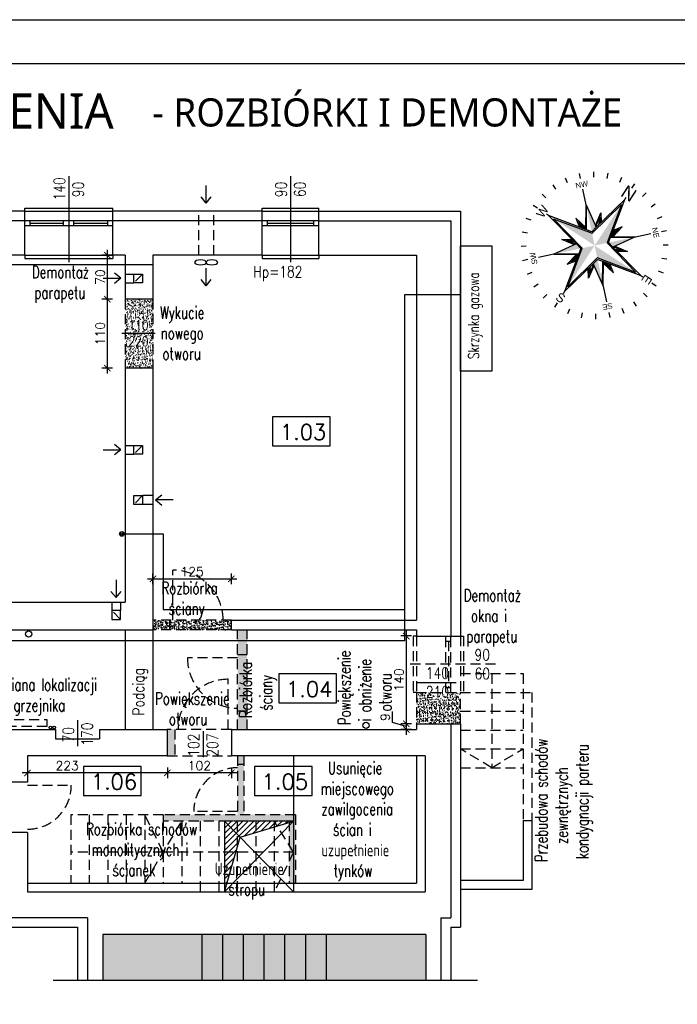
# Model space of a CAD drawing. Header units: millimetres. Extents: x 31969 to 285678, y -69766 to -1123.
# Tile 74 of 161: x 142909 to 143957, y -14058 to -12488. Entities that reach past the tile are written whole.
import ezdxf
from ezdxf.enums import TextEntityAlignment as Align
from ezdxf.lldxf.tags import DXFTag

# ---------------------------------------------------------------- set-up
doc = ezdxf.new("R2010")
doc.units = ezdxf.units.MM
doc.linetypes.add('KRE_16_8', pattern=[24, 16, -8])
for name, color, linetype in [('a-biblioteka', 251, 'Continuous'), ('a-izolacja 1', 3, 'Continuous'), ('a-opis 2', 1, 'Continuous'), ('a-opis 3', 15, 'Continuous'), ('a-opis stolarki 1', 3, 'Continuous'), ('a-przekrój 1', 3, 'Continuous'), ('a-ramka', 7, 'Continuous'), ('a-schody', 3, 'Continuous'), ('a-stolarka okienna', 3, 'Continuous'), ('a-szkło', 4, 'Continuous'), ('a-szraf', 252, 'Continuous'), ('a-wentylacja', 3, 'Continuous'), ('a-wyburzenia i rozbiórki', 152, 'KRE_16_8'), ('a-wymiary', 11, 'Continuous'), ('a-ściany istniejące murowane', 6, 'Continuous')]:
    doc.layers.add(name, color=color, linetype=linetype)
doc.styles.add('APLUS', font='arial.ttf', dxfattribs={"width": 0.6})
doc.styles.add('MAREK', font='simplex.shx')
doc.styles.add('PRZEKRÓJ2', font='l_10646.ttf')
doc.styles.add('RS01507', font='romans.shx', dxfattribs={"width": 0.7, "height": 0.15})
doc.styles.add('WYMIAR', font='romans.shx', dxfattribs={"width": 0.8})
tags = doc.linetypes.add('DASHED', pattern=[0.75, 0.5, -0.25]).pattern_tags.tags
tags[6:7] = [DXFTag(74, 4), DXFTag(75, 0), DXFTag(340, '0'), DXFTag(46, 1.0), DXFTag(50, 0.0), DXFTag(44, 0.0), DXFTag(45, 0.0)]
tags[4:5] = [DXFTag(74, 4), DXFTag(75, 0), DXFTag(340, '0'), DXFTag(46, 1.0), DXFTag(50, 0.0), DXFTag(44, 0.0), DXFTag(45, 0.0)]
doc.dimstyles.new('MAREK', dxfattribs={"dimscale": 0.85, "dimtxt": 17, "dimasz": 12, "dimexe": 10, "dimexo": 0.625, "dimgap": 5, "dimtad": 1, "dimdec": 1, "dimdsep": 46, "dimtxsty": 'MAREK', "dimblk1": 'ARCHTICK', "dimblk2": 'ARCHTICK', "dimsah": 1, "dimcen": 2.5, "dimdle": 10, "dimadec": 0, "dimazin": 0, "dimtfac": 1, "dimtdec": 1, "dimtmove": 1, "dimatfit": 3, "dimldrblk": 'ARCHTICK', "dimfxl": 0, "dimtolj": 1, "dimtzin": 0, "dimarcsym": 0})
pattern_1 = [(50, (0, 82.701), (9.10923345, -0.79695428), [0.9525, -10.4775]), (355, (0, 82.701), (-1.7621711, 9.55284226), [0.762, -8.3820292]), (100.451445, (0.759, 82.635), (7.34706235, 8.7558876), [0.80950044, -8.90451223]), (46.1842, (0, 85.241), (13.55395204, -2.1021164), [1.42875, -15.71625]), (96.635558, (1.13, 85.066), (11.8702067, 12.3713062), [1.2142512, -13.3567804]), (351.184151, (0, 85.241), (11.8702067, 12.3713062), [1.1429984, -12.5729866]), (21, (1.27, 84.606), (7.58071956, -5.1132599), [0.9525, -10.4775]), (326, (1.27, 84.606), (3.0901014, 9.2093983), [0.762, -8.382]), (71.451445, (1.902, 84.18), (10.67082096, 4.09613844), [0.80950044, -8.9044969]), (37.5, (0, 82.7014), (0.15443016, 4.22775194), [0, -8.2804, 0, -8.509, 0, -8.41375]), (7.5, (0, 82.7014), (3.34098313, 5.00902874), [0, -4.8514, 0, -8.0899, 0, -3.20675]), (327.5, (-2.832, 82.7014), (6.77952976, -0.2864372), [0, -3.175, 0, -9.906, 0, -13.1445]), (317.5, (-4.102, 82.7014), (7.40645907, 1.27132455), [0, -4.1275, 0, -6.5786, 0, -9.3345])]

# ---------------------------------------------------------------- blocks, each defined once
blk = doc.blocks.new('SYMBOL N')
for p, q in [((-46, 227.7), (-49.5, 245.1)), ((0, 232.3), (0, 250)), ((45.4, 227.8), (48.8, 245.2)), ((-129.1, 193.2), (-138.9, 207.9)), ((-89.1, 214.5), (-95.9, 230.9)), ((88.7, 214.7), (95.5, 231.1)), ((128.6, 193.5), (138.3, 208.2)), ((-164.2, 164.3), (-176.7, 176.8)), ((0, 186.9), (-29.3, 55.1)), ((0, 186.9), (0, 195.9)), ((29.3, 55), (0, 186.9)), ((164.3, 164.2), (176.8, 176.7)), ((-193.5, 128.5), (-208.2, 138.3)), ((-100, 100), (-138.1, 138.1)), ((-30.4, 30.4), (0, 167)), ((0, 167), (30.4, 30.4)), ((100.1, 100), (138.2, 138.1)), ((193.2, 129.1), (207.9, 138.9)), ((-35.2, 58.8), (-43.2, 104.4)), ((-43.2, 104.4), (-24.3, 77.4)), ((43.4, 104.4), (24.4, 77.5)), ((35.3, 58.8), (43.4, 104.4)), ((-214.7, 88.7), (-231, 95.5)), ((-29.2, 55.1), (-100, 100.1)), ((-100, 100.1), (-55, 29.4)), ((-92.9, 93), (-52.7, 29.9)), ((-31.7, 56.6), (-37.9, 91.4)), ((-37.9, 91.4), (-25.2, 73.4)), ((-37.9, 91.4), (-27, 65.3)), ((-37.8, 91.5), (-27, 65.3)), ((38, 91.4), (25.3, 73.4)), ((38, 91.4), (27.1, 65.3)), ((38, 91.4), (27.1, 65.2)), ((29.3, 55), (100.1, 100)), ((29.8, 52.8), (93, 93)), ((31.8, 56.6), (38, 91.4)), ((100.1, 100), (55.1, 29.3)), ((214.5, 89.1), (230.9, 95.9)), ((-227.8, 45.4), (-245.2, 48.8)), ((-58.8, 35.3), (-104.4, 43.4)), ((-104.4, 43.4), (-77.5, 24.4)), ((-91.4, 38), (-65.3, 27.1)), ((-56.6, 31.8), (-91.4, 38)), ((-91.4, 38), (-73.4, 25.3)), ((-91.4, 38), (-65.2, 27.1)), ((-34, 34), (-55, 29.3)), ((-29.3, 55.1), (-34, 34)), ((34, 34), (29.3, 55)), ((55.1, 29.3), (34, 34)), ((56.6, 31.7), (91.4, 37.9)), ((58.8, 35.2), (104.4, 43.2)), ((91.4, 37.9), (65.3, 27)), ((91.4, 37.9), (73.4, 25.2)), ((104.4, 43.2), (77.4, 24.3)), ((227.7, 46), (245.1, 49.5)), ((-232.3, 0), (-250, 0)), ((-186.9, 0), (-195.8, 0)), ((-55, 29.3), (-186.9, 0)), ((-186.9, 0), (-55, -29.3)), ((-167, 0), (-30.4, 30.4)), ((-30.4, -30.4), (-167, 0)), ((30.4, 30.4), (167, 0)), ((167, 0), (30.4, -30.4)), ((186.9, 0), (55.1, 29.3)), ((55.1, -29.3), (186.9, 0)), ((186.9, 0), (195.9, 0)), ((232.3, 0), (250, 0)), ((-104.4, -43.4), (-77.5, -24.4)), ((-55, -29.3), (-100, -100.1)), ((-91.5, -37.8), (-65.3, -27)), ((-91.4, -38), (-73.4, -25.3)), ((-91.4, -38), (-65.3, -27.1)), ((-56.6, -31.8), (-91.4, -38)), ((-55, -29.3), (-34, -34)), ((0, -167), (-30.4, -30.4)), ((30.4, -30.4), (0, -167)), ((34, -34), (55.1, -29.3)), ((52.9, -29.8), (93.1, -92.9)), ((55.1, -29.3), (100.1, -100)), ((56.6, -31.7), (91.4, -37.9)), ((91.4, -37.9), (65.3, -27)), ((91.4, -37.9), (73.4, -25.2)), ((104.4, -43.2), (77.4, -24.3)), ((-227.7, -46), (-245.1, -49.5)), ((-58.8, -35.3), (-104.4, -43.4)), ((-100, -100.1), (-29.3, -55.1)), ((-93, -93), (-29.8, -52.8)), ((-35.2, -58.8), (-43.2, -104.4)), ((-31.7, -56.6), (-37.9, -91.4)), ((-37.9, -91.4), (-27, -65.3)), ((-37.9, -91.4), (-27, -65.3)), ((-34, -34), (-29.3, -55.1)), ((-29.3, -55.1), (0, -186.9)), ((0, -186.9), (29.3, -55)), ((37.9, -91.4), (27, -65.3)), ((38, -91.4), (27.1, -65.3)), ((29.3, -55), (34, -34)), ((100.1, -100), (29.4, -55)), ((31.8, -56.6), (38, -91.4)), ((35.3, -58.8), (43.4, -104.4)), ((58.8, -35.2), (104.4, -43.2)), ((227.9, -45.3), (245.2, -48.7)), ((-214.5, -89.1), (-230.9, -95.9)), ((-100, -100), (-138.1, -138.1)), ((-43.2, -104.4), (-24.3, -77.4)), ((-37.9, -91.4), (-25.2, -73.4)), ((43.4, -104.4), (24.4, -77.5)), ((38, -91.4), (25.3, -73.4)), ((100.1, -100), (138.2, -138.1)), ((214.8, -88.6), (231.1, -95.4)), ((-193.2, -129.1), (-207.9, -138.9)), ((193.6, -128.5), (208.3, -138.3)), ((-164.2, -164.3), (-176.7, -176.8)), ((164.3, -164.3), (176.8, -176.8)), ((-128.4, -193.5), (-138.2, -208.2)), ((0, -186.9), (0, -195.8)), ((129.1, -193.2), (138.9, -207.9)), ((-88.6, -214.7), (-95.4, -231)), ((-45.3, -227.8), (-48.7, -245.1)), ((0, -232.3), (0, -250)), ((46, -227.7), (49.5, -245.1)), ((89.1, -214.5), (95.9, -230.9))]:
    blk.add_line(p, q)
for points in [[(30.4, 30.4), (0, 167), (0, 0)], [(-33.9, 34), (-92.9, 93), (-29.7, 52.8)], [(-25.2, 73.4), (-37.8, 91.5), (-27, 65.3)], [(27.1, 65.2), (38, 91.4), (29.4, 55.1), (31.8, 56.7)], [(34, 34), (52.8, 29.8), (93, 93)], [(-65.2, 27.1), (-91.4, 38), (-55.1, 29.4), (-56.6, 31.8)], [(73.4, 25.2), (91.4, 37.9), (65.3, 27)], [(-30.4, 30.4), (-167, 0), (0, 0)], [(0, -167), (0, 0), (-30.4, -30.4)], [(30.4, -30.4), (167, 0), (0, 0)], [(-34, -34), (-93, -93), (-52.8, -29.8)], [(-73.4, -25.2), (-91.5, -37.8), (-65.3, -27)], [(65.3, -27), (91.4, -37.9), (55.1, -29.3), (56.7, -31.7)], [(-27, -65.3), (-37.9, -91.4), (-29.3, -55.1), (-31.7, -56.7)], [(25.2, -73.4), (37.9, -91.4), (27, -65.3)], [(93.1, -92.9), (34, -34), (29.9, -52.7)]]:
    blk.add_solid(points)
at = {"style": 'APLUS'}
blk.add_text('W', height=29.9, dxfattribs=at).set_placement((0, 211.8), align=Align.MIDDLE)
for s, height, rotation, p in [('SW', 18.69, 45, (-149.8, 149.8)), ('NW', 18.69, 315, (149.8, 149.8)), ('S', 29.9, 270, (-211.8, 0)), ('N', 44.9, 270, (211.8, -0.7)), ('SE', 18.69, 135, (-149.8, -149.8)), ('NE', 18.69, 225, (149.8, -149.8)), ('E', 29.9, 180, (0, -211.8))]:
    blk.add_text(s, height=height, rotation=rotation, dxfattribs=at).set_placement(p, align=Align.MIDDLE)
blk = doc.blocks.new('_ARCHTICK')
at = {"color": 0, "linetype": 'ByBlock', "const_width": 0.15}
blk.add_lwpolyline([(-0.5, -0.5), (0.5, 0.5)], dxfattribs=at)
blk = doc.blocks.new('*D51')
at = {"layer": 'a-wymiary', "color": 0, "lineweight": -2, "ltscale": 100}
for p, q in [((143121.1, -13388), (143121.1, -13371)), ((143246.1, -13388), (143246.1, -13371)), ((143112.6, -13379.5), (143254.6, -13379.5))]:
    blk.add_line(p, q, dxfattribs=at)
at = {"layer": 'DEFPOINTS', "color": 0, "ltscale": 100}
for p in [(143246.1, -13379.5), (143121.1, -13445.6), (143246.1, -13445.6)]:
    blk.add_point(p, dxfattribs=at)
at = {"layer": 'a-wymiary', "color": 0, "lineweight": -2, "ltscale": 100, "xscale": 10.2, "yscale": 10.2, "zscale": 10.2, "rotation": 180}
blk.add_blockref('_ARCHTICK', (143121.1, -13379.5), dxfattribs=at)
at = {"layer": 'a-wymiary', "color": 0, "lineweight": -2, "ltscale": 100, "xscale": 10.2, "yscale": 10.2, "zscale": 10.2}
blk.add_blockref('_ARCHTICK', (143246.1, -13379.5), dxfattribs=at)
at = {"layer": 'a-wymiary', "color": 0, "ltscale": 100, "insert": (143183.6, -13368.1), "char_height": 14.45, "attachment_point": 5, "style": 'MAREK'}
blk.add_mtext('\\A1;125', dxfattribs=at)
blk = doc.blocks.new('*D52')
at = {"layer": 'a-wymiary', "color": 0, "lineweight": -2, "ltscale": 100}
for p, q in [((143056.9, -12863.6), (143039.9, -12863.6)), ((143048.4, -12855.1), (143048.4, -12942.1)), ((143056.9, -12933.6), (143039.9, -12933.6))]:
    blk.add_line(p, q, dxfattribs=at)
at = {"layer": 'DEFPOINTS', "color": 0, "ltscale": 100}
for p in [(143077.1, -12863.6), (143048.4, -12933.6), (143077.1, -12933.6)]:
    blk.add_point(p, dxfattribs=at)
at = {"layer": 'a-wymiary', "color": 0, "lineweight": -2, "ltscale": 100, "xscale": 10.2, "yscale": 10.2, "zscale": 10.2}
for p, rotation in [((143048.4, -12863.6), 90), ((143048.4, -12933.6), 270)]:
    blk.add_blockref('_ARCHTICK', p, dxfattribs=dict(at, rotation=rotation))
at = {"layer": 'a-wymiary', "color": 0, "ltscale": 100, "insert": (143037, -12898.6), "char_height": 14.45, "attachment_point": 5, "rotation": 90, "style": 'MAREK'}
blk.add_mtext('\\A1;70', dxfattribs=at)
blk = doc.blocks.new('*D53')
at = {"layer": 'a-wymiary', "color": 0, "lineweight": -2, "ltscale": 100}
for p, q in [((143048.4, -12925.1), (143048.4, -13052.1)), ((143056.9, -12933.6), (143039.9, -12933.6)), ((143056.9, -13043.6), (143039.9, -13043.6))]:
    blk.add_line(p, q, dxfattribs=at)
at = {"layer": 'DEFPOINTS', "color": 0, "ltscale": 100}
for p in [(143077.1, -12933.6), (143048.4, -13043.6), (143077.1, -13043.6)]:
    blk.add_point(p, dxfattribs=at)
at = {"layer": 'a-wymiary', "color": 0, "lineweight": -2, "ltscale": 100, "xscale": 10.2, "yscale": 10.2, "zscale": 10.2}
for p, rotation in [((143048.4, -12933.6), 90), ((143048.4, -13043.6), 270)]:
    blk.add_blockref('_ARCHTICK', p, dxfattribs=dict(at, rotation=rotation))
at = {"layer": 'a-wymiary', "color": 0, "ltscale": 100, "insert": (143037, -12988.6), "char_height": 14.45, "attachment_point": 5, "rotation": 90, "style": 'MAREK'}
blk.add_mtext('\\A1;110', dxfattribs=at)
blk = doc.blocks.new('*D54')
at = {"layer": 'a-wymiary', "color": 0, "lineweight": -2, "ltscale": 100}
for p, q in [((143144.1, -13680.4), (143144.1, -13697.4)), ((143246.1, -13680.4), (143246.1, -13697.4)), ((143254.6, -13688.9), (143135.6, -13688.9))]:
    blk.add_line(p, q, dxfattribs=at)
at = {"layer": 'DEFPOINTS', "color": 0, "ltscale": 100}
for p in [(143144.1, -13661.6), (143246.1, -13661.6), (143144.1, -13688.9)]:
    blk.add_point(p, dxfattribs=at)
at = {"layer": 'a-wymiary', "color": 0, "lineweight": -2, "ltscale": 100, "xscale": 10.2, "yscale": 10.2, "zscale": 10.2, "rotation": 180}
blk.add_blockref('_ARCHTICK', (143144.1, -13688.9), dxfattribs=at)
at = {"layer": 'a-wymiary', "color": 0, "lineweight": -2, "ltscale": 100, "xscale": 10.2, "yscale": 10.2, "zscale": 10.2}
blk.add_blockref('_ARCHTICK', (143246.1, -13688.9), dxfattribs=at)
at = {"layer": 'a-wymiary', "color": 0, "ltscale": 100, "insert": (143195.1, -13677.4), "char_height": 14.45, "attachment_point": 5, "style": 'MAREK'}
blk.add_mtext('\\A1;102', dxfattribs=at)
blk = doc.blocks.new('*D62')
at = {"layer": 'a-wymiary', "color": 0, "lineweight": -2, "ltscale": 100}
for p, q in [((142921.1, -13680.4), (142921.1, -13697.4)), ((143144.1, -13680.4), (143144.1, -13697.4)), ((143152.6, -13688.9), (142912.6, -13688.9))]:
    blk.add_line(p, q, dxfattribs=at)
at = {"layer": 'DEFPOINTS', "color": 0, "ltscale": 100}
for p in [(142921.1, -13661.6), (143144.1, -13661.6), (142921.1, -13688.9)]:
    blk.add_point(p, dxfattribs=at)
at = {"layer": 'a-wymiary', "color": 0, "lineweight": -2, "ltscale": 100, "xscale": 10.2, "yscale": 10.2, "zscale": 10.2, "rotation": 180}
blk.add_blockref('_ARCHTICK', (142921.1, -13688.9), dxfattribs=at)
at = {"layer": 'a-wymiary', "color": 0, "lineweight": -2, "ltscale": 100, "xscale": 10.2, "yscale": 10.2, "zscale": 10.2}
blk.add_blockref('_ARCHTICK', (143144.1, -13688.9), dxfattribs=at)
at = {"layer": 'a-wymiary', "color": 0, "ltscale": 100, "insert": (142984.5, -13677.4), "char_height": 14.45, "attachment_point": 5, "style": 'MAREK'}
blk.add_mtext('\\A1;223', dxfattribs=at)
blk = doc.blocks.new('*D162')
at = {"layer": 'a-wymiary', "color": 0, "lineweight": -2, "ltscale": 100}
for p, q in [((143524.9, -13462.1), (143524.9, -13619.1)), ((143533.4, -13470.6), (143516.4, -13470.6)), ((143533.4, -13610.6), (143516.4, -13610.6))]:
    blk.add_line(p, q, dxfattribs=at)
at = {"layer": 'DEFPOINTS', "color": 0, "ltscale": 100}
for p in [(143541.1, -13470.6), (143524.9, -13610.6), (143541.1, -13610.6)]:
    blk.add_point(p, dxfattribs=at)
at = {"layer": 'a-wymiary', "color": 0, "lineweight": -2, "ltscale": 100, "xscale": 10.2, "yscale": 10.2, "zscale": 10.2}
for p, rotation in [((143524.9, -13470.6), 90), ((143524.9, -13610.6), 270)]:
    blk.add_blockref('_ARCHTICK', p, dxfattribs=dict(at, rotation=rotation))
at = {"layer": 'a-wymiary', "color": 0, "ltscale": 100, "insert": (143513.4, -13540.6), "char_height": 14.45, "attachment_point": 5, "rotation": 90, "style": 'MAREK'}
blk.add_mtext('\\A1;140', dxfattribs=at)
blk = doc.blocks.new('*D163')
at = {"layer": 'a-wymiary', "color": 0, "lineweight": -2, "ltscale": 100}
for p, q in [((143502.8, -13608.5), (143502.8, -13591.1)), ((143524.9, -13602.1), (143524.9, -13628.1)), ((143524.9, -13615.1), (143502.8, -13608.5)), ((143533.4, -13610.6), (143516.4, -13610.6)), ((143533.4, -13619.6), (143516.4, -13619.6))]:
    blk.add_line(p, q, dxfattribs=at)
at = {"layer": 'DEFPOINTS', "color": 0, "ltscale": 100}
for p in [(143524.9, -13619.6), (143541.1, -13610.6), (143541.1, -13619.6)]:
    blk.add_point(p, dxfattribs=at)
at = {"layer": 'a-wymiary', "color": 0, "lineweight": -2, "ltscale": 100, "xscale": 10.2, "yscale": 10.2, "zscale": 10.2}
for p, rotation in [((143524.9, -13610.6), 90), ((143524.9, -13619.6), 270)]:
    blk.add_blockref('_ARCHTICK', p, dxfattribs=dict(at, rotation=rotation))
at = {"layer": 'a-wymiary', "color": 0, "ltscale": 100, "insert": (143491.3, -13599.8), "char_height": 14.45, "attachment_point": 5, "rotation": 90, "style": 'MAREK'}
blk.add_mtext('\\A1;9', dxfattribs=at)

msp = doc.modelspace()

# ---------------------------------------------------------------- hatches: boundary and pattern name
at = {"layer": 'a-biblioteka'}
h = msp.add_hatch(dxfattribs=at)
h.set_pattern_fill('LINE', color=256, scale=2, angle=45)
h.set_pattern_definition([(45, (-1101.686, 82.7014), (-4.49012806, 4.49012806), [])])
h.paths.add_polyline_path([(143345.07, -13765.63), (143235.07, -13765.63), (143260.02, -13791.25)])
h.paths.add_polyline_path([(143260.02, -13791.25), (143235.07, -13765.63), (143235.07, -13878.63)])
at = {"layer": 'a-szraf', "ltscale": 30}
h = msp.add_hatch(dxfattribs=at)
h.set_pattern_fill('DOTS', color=256, scale=3)
h.set_pattern_definition([(0, (0, 82.7014), (2.38125, 4.7625), [0, -4.7625])])
h.paths.add_polyline_path([(143556.07, -13946.63), (143397.57, -13946.63), (143397.57, -14019.22), (143556.07, -14019.22)])
h.paths.add_polyline_path([(143397.57, -13946.63), (143364.57, -13946.63), (143364.57, -14019.22), (143397.57, -14019.22)])
h.paths.add_polyline_path([(143364.57, -13946.63), (143331.57, -13946.63), (143331.57, -14019.22), (143364.57, -14019.22)])
h.paths.add_polyline_path([(143331.57, -13946.63), (143298.57, -13946.63), (143298.57, -14019.22), (143331.57, -14019.22)])
h.paths.add_polyline_path([(143298.57, -13946.63), (143265.57, -13946.63), (143265.57, -14019.22), (143298.57, -14019.22)])
h.paths.add_polyline_path([(143265.57, -13946.63), (143232.57, -13946.63), (143232.57, -14019.22), (143265.57, -14019.22)])
h.paths.add_polyline_path([(143232.57, -13946.63), (143199.57, -13946.63), (143199.57, -14019.22), (143232.57, -14019.22)])
h.paths.add_polyline_path([(143199.57, -13946.63), (143041.07, -13946.63), (143041.07, -14019.22), (143199.57, -14019.22)])
at = {"layer": 'a-wyburzenia i rozbiórki'}
h = msp.add_hatch(dxfattribs=at)
h.set_pattern_fill('AR-CONC', color=256, scale=0.05, style=0)
h.set_pattern_definition(pattern_1)
h.paths.add_polyline_path([(143121.07, -12988.63), (143077.07, -12988.63), (143077.07, -13043.63), (143121.07, -13043.63)])
h.paths.add_polyline_path([(143121.07, -12933.63), (143077.07, -12933.63), (143077.07, -12988.63), (143121.07, -12988.63)])
h = msp.add_hatch(dxfattribs=at)
h.set_pattern_fill('AR-CONC', color=256, scale=0.05, style=0)
h.paths.add_polyline_path([(143246.07, -13445.63), (143148.07, -13445.63), (143148.07, -13460.63), (143246.07, -13460.63)])
h.paths.add_polyline_path([(143148.07, -13445.63), (143121.07, -13445.63), (143121.07, -13460.63), (143148.07, -13460.63)])
h = msp.add_hatch(dxfattribs=at)
h.set_pattern_fill('AR-CONC', color=256, scale=0.05, style=0)
h.set_pattern_definition([(50, (-119.963, 0), (9.10923345, -0.79695428), [0.9525, -10.4775]), (355, (-119.963, 0), (-1.7621711, 9.55284226), [0.762, -8.3820292]), (100.451445, (-119.204, -0.066), (7.34706235, 8.7558876), [0.80950044, -8.90451223]), (46.1842, (-119.963, 2.54), (13.55395204, -2.1021164), [1.42875, -15.71625]), (96.635558, (-118.833, 2.365), (11.8702067, 12.3713062), [1.2142512, -13.3567804]), (351.184151, (-119.963, 2.54), (11.8702067, 12.3713062), [1.1429984, -12.5729866]), (21, (-118.693, 1.905), (7.58071956, -5.1132599), [0.9525, -10.4775]), (326, (-118.693, 1.905), (3.0901014, 9.2093983), [0.762, -8.382]), (71.451445, (-118.061, 1.479), (10.67082096, 4.09613844), [0.80950044, -8.9044969]), (37.5, (-119.9628, 0), (0.15443016, 4.22775194), [0, -8.2804, 0, -8.509, 0, -8.41375]), (7.5, (-119.963, 0), (3.34098313, 5.00902874), [0, -4.8514, 0, -8.0899, 0, -3.20675]), (327.5, (-122.795, 0), (6.77952976, -0.2864372), [0, -3.175, 0, -9.906, 0, -13.1445]), (317.5, (-124.065, 0), (7.40645907, 1.27132455), [0, -4.1275, 0, -6.5786, 0, -9.3345])])
h.paths.add_polyline_path([(143156.07, -13619.63), (143144.07, -13619.63), (143144.07, -13661.63), (143156.07, -13661.63)])
h.paths.add_polyline_path([(143256.07, -13619.63), (143271.07, -13619.63), (143271.07, -13590.63), (143256.07, -13590.63)])
h.paths.add_polyline_path([(143256.07, -13590.63), (143271.07, -13590.63), (143271.07, -13500.63), (143256.07, -13500.63)])
h.paths.add_polyline_path([(143271.07, -13478.08), (143256.07, -13478.08), (143256.07, -13500.63), (143271.07, -13500.63)])
h.paths.add_polyline_path([(143271.07, -13478.08), (143271.07, -13460.63), (143256.07, -13460.63), (143256.07, -13478.08)])
h = msp.add_hatch(dxfattribs=at)
h.set_pattern_fill('AR-CONC', color=256, scale=0.05, style=0)
h.paths.add_polyline_path([(143611.07, -13560.63), (143541.07, -13560.63), (143541.07, -13610.63), (143611.07, -13610.63)])
h = msp.add_hatch(dxfattribs=at)
h.set_pattern_fill('AR-CONC', color=256, scale=0.05, style=0)
h.set_pattern_definition(pattern_1)
h.paths.add_polyline_path([(143348.07, -13765.63), (143338.07, -13765.63), (143338.07, -13864.63), (143348.07, -13864.63)])
h.paths.add_polyline_path([(143348.07, -13755.63), (143137.57, -13755.63), (143137.57, -13765.63), (143348.07, -13765.63)])
h.paths.add_polyline_path([(143266.07, -13661.63), (143256.07, -13661.63), (143256.07, -13755.63), (143266.07, -13755.63)])

# ---------------------------------------------------------------- linework, layer by layer
at = {"layer": 'a-biblioteka', "linetype": 'DASHED', "lineweight": 25, "ltscale": 20}
for p, q in [((143077.07, -13460.63), (143077.07, -13619.63)), ((143121.07, -13460.63), (143121.07, -13619.63))]:
    msp.add_line(p, q, dxfattribs=at)
at = {"layer": 'a-biblioteka'}
for p, q in [((143260.02, -13791.25), (143345.07, -13765.63)), ((143235.07, -13878.63), (143260.02, -13791.25))]:
    msp.add_line(p, q, dxfattribs=at)
at = {"layer": 'a-biblioteka', "ltscale": 100}
msp.add_lwpolyline([(143611.07, -12848.63), (143661.07, -12848.63), (143661.07, -13048.63), (143611.07, -13048.63)], close=True, dxfattribs=at)
at = {"layer": 'a-biblioteka'}
for radius in [3.67, 2]:
    msp.add_circle((143071.51, -13307.91), radius, dxfattribs=at)
at = {"layer": 'a-izolacja 1'}
for p, q in [((142917.07, -12808.63), (142863.07, -12808.63)), ((143295.35, -12808.63), (143057.07, -12808.63)), ((143385.35, -12808.63), (143596.07, -12808.63)), ((143596.07, -12808.63), (143596.07, -13470.63)), ((143596.07, -13610.63), (143596.07, -13919.63)), ((143017.07, -13919.63), (142831.07, -13919.63)), ((143017.07, -13919.63), (143017.07, -14019.22)), ((143580.07, -13919.63), (143596.07, -13919.63)), ((143580.07, -13919.63), (143580.07, -14019.22))]:
    msp.add_line(p, q, dxfattribs=at)
at = {"layer": 'a-opis 3'}
for points in [[(143403.8, -13121.26), (143311.88, -13121.26), (143311.88, -13167.49), (143403.8, -13167.49)], [(143413.54, -13531.07), (143321.63, -13531.07), (143321.63, -13577.31), (143413.54, -13577.31)], [(143102.48, -13678.66), (143010.56, -13678.66), (143010.56, -13724.89), (143102.48, -13724.89)], [(143374.73, -13678.66), (143282.81, -13678.66), (143282.81, -13724.89), (143374.73, -13724.89)]]:
    msp.add_lwpolyline(points, close=True, dxfattribs=at)
at = {"layer": 'a-opis stolarki 1'}
for p, q in [((142987.07, -12737.42), (142987.07, -12874.54)), ((143340.35, -12737.42), (143340.35, -12874.54)), ((143124.9, -12988.63), (143071.78, -12988.63)), ((143124.9, -12988.63), (143071.78, -12988.63)), ((143542.83, -13544.79), (143604.12, -13544.79)), ((143001.34, -13646.08), (143001.34, -13605.04)), ((143201.07, -13622.58), (143201.07, -13663.63))]:
    msp.add_line(p, q, dxfattribs=at)
at = {"layer": 'a-przekrój 1', "ltscale": 100}
for centre, radius in [((142923.03, -13467.59), 5), ((143460.8, -13612.87), 5), ((142957.72, -13616.59), 2.19), ((142963.55, -13616.59), 2.19)]:
    msp.add_circle(centre, radius, dxfattribs=at)
at = {"layer": 'a-ramka', "ltscale": 0.5}
for points in [[(144061.38, -15458.17), (139861.38, -15458.17), (139861.38, -12488.17), (144061.38, -12488.17)], [(140111.38, -12558.17), (143991.38, -12558.17), (143991.38, -15388.17), (140111.38, -15388.17)]]:
    msp.add_lwpolyline(points, close=True, dxfattribs=at)
at = {"layer": 'a-schody', "ltscale": 300}
for p, q in [((143199.57, -14019.22), (143199.57, -13946.63)), ((143232.57, -14019.22), (143232.57, -13946.63)), ((143265.57, -14019.22), (143265.57, -13946.63)), ((143298.57, -14019.22), (143298.57, -13946.63)), ((143331.57, -14019.22), (143331.57, -13946.63)), ((143364.57, -14019.22), (143364.57, -13946.63)), ((143397.57, -14019.22), (143397.57, -13946.63))]:
    msp.add_line(p, q, dxfattribs=at)
at = {"layer": 'a-stolarka okienna', "ltscale": 40}
for p, q in [((142917.07, -12793.63), (142917.07, -12788.63)), ((142917.07, -12788.63), (143057.07, -12788.63)), ((143057.07, -12793.63), (143057.07, -12788.63)), ((143295.35, -12793.63), (143295.35, -12788.63)), ((143295.35, -12788.63), (143385.35, -12788.63)), ((143385.35, -12793.63), (143385.35, -12788.63)), ((142917.07, -12863.63), (142917.07, -12868.63)), ((142917.07, -12868.63), (143057.07, -12868.63)), ((143057.07, -12863.63), (143057.07, -12868.63)), ((143295.35, -12863.63), (143295.35, -12868.63)), ((143295.35, -12868.63), (143385.35, -12868.63)), ((143385.35, -12863.63), (143385.35, -12868.63))]:
    msp.add_line(p, q, dxfattribs=at)
at = {"layer": 'a-stolarka okienna', "linetype": 'DASHED', "lineweight": 25, "ltscale": 20}
for p, q in [((142917.07, -12793.63), (143057.07, -12793.63)), ((143295.35, -12793.63), (143385.35, -12793.63)), ((142917.07, -12863.63), (143057.07, -12863.63)), ((143295.35, -12863.63), (143385.35, -12863.63)), ((143345.07, -13661.63), (143345.07, -13878.63)), ((143555.07, -13661.63), (143541.07, -13661.63)), ((143555.07, -13661.63), (143555.07, -13878.63)), ((143711.07, -13764.63), (143711.07, -13860.63)), ((143711.07, -13764.63), (143725.07, -13764.63)), ((143725.07, -13764.63), (143725.07, -13874.63)), ((143235.07, -13765.63), (143235.07, -13878.63)), ((143235.07, -13765.63), (143345.07, -13878.63)), ((143345.07, -13765.63), (143235.07, -13878.63)), ((142921.07, -13864.63), (142921.07, -13878.63)), ((143711.07, -13860.63), (143611.07, -13860.63)), ((143725.07, -13874.63), (143611.07, -13874.63)), ((142921.07, -13878.63), (143555.07, -13878.63))]:
    msp.add_line(p, q, dxfattribs=at)
at = {"layer": 'a-stolarka okienna'}
for p, q in [((143057.07, -12808.63), (142917.07, -12808.63)), ((143057.07, -12816.63), (142917.3, -12816.63)), ((142925.3, -12816.63), (142925.3, -12808.63)), ((142978.85, -12816.63), (142978.85, -12808.63)), ((142995.3, -12816.63), (142995.3, -12808.63)), ((143049.3, -12816.63), (143049.3, -12808.63)), ((143385.35, -12808.63), (143295.35, -12808.63)), ((143385.35, -12816.63), (143295.57, -12816.63)), ((143303.57, -12816.63), (143303.57, -12808.63)), ((143377.57, -12816.63), (143377.57, -12808.63))]:
    msp.add_line(p, q, dxfattribs=at)
at = {"layer": 'a-stolarka okienna', "linetype": 'DASHED', "lineweight": 25, "ltscale": 40}
for p, q in [((140928.07, -12878.63), (143121.07, -12878.63)), ((143522.33, -13478.08), (143522.33, -12926)), ((143522.33, -12926), (143611.07, -12926)), ((143071.51, -13307.91), (143137.19, -13307.91)), ((143137.19, -13307.91), (143137.19, -13428.14)), ((143137.19, -13428.14), (143522.33, -13428.14)), ((143522.33, -13478.08), (140656.09, -13478.08))]:
    msp.add_line(p, q, dxfattribs=at)
at = {"layer": 'a-szkło', "ltscale": 2}
for p, q in [((142925.3, -12812.63), (142978.85, -12812.63)), ((142995.3, -12812.63), (143049.3, -12812.63)), ((143303.57, -12812.63), (143377.57, -12812.63))]:
    msp.add_line(p, q, dxfattribs=at)
at = {"layer": 'a-wentylacja', "linetype": 'DASHED', "ltscale": 0.009}
for p, q in [((143206.03, -12780.5), (143206.03, -12752.38)), ((143206.03, -12780.5), (143197.89, -12770.75)), ((143206.03, -12780.5), (143214.18, -12770.75)), ((143206.03, -12912.33), (143206.03, -12884.21)), ((143041.71, -12900.4), (143069.83, -12900.4)), ((143069.83, -12900.4), (143060.08, -12892.25)), ((143069.83, -12900.4), (143060.08, -12908.55)), ((143206.03, -12912.33), (143197.89, -12902.58)), ((143206.03, -12912.33), (143214.18, -12902.58)), ((143069.83, -13173.68), (143060.08, -13165.54)), ((143041.71, -13173.68), (143069.83, -13173.68)), ((143069.83, -13173.68), (143060.08, -13181.83)), ((143125.33, -13253.68), (143135.08, -13245.54)), ((143153.45, -13253.68), (143125.33, -13253.68)), ((143125.33, -13253.68), (143135.08, -13261.83)), ((143062.35, -13381.26), (143062.35, -13409.38)), ((143062.35, -13409.38), (143054.2, -13399.63)), ((143062.35, -13409.38), (143070.49, -13399.63))]:
    msp.add_line(p, q, dxfattribs=at)
at = {"layer": 'a-wentylacja', "linetype": 'KRE_16_8'}
for p, q in [((143194.21, -12863.63), (143194.21, -12793.63)), ((143218.21, -12863.63), (143218.21, -12793.63)), ((143077.07, -12893.63), (143090.58, -12893.63)), ((143104.58, -12893.63), (143090.58, -12907.63)), ((143077.07, -12907.63), (143090.58, -12907.63)), ((143077.07, -13166.91), (143090.58, -13166.91)), ((143104.58, -13166.91), (143090.58, -13180.91)), ((143077.07, -13180.91), (143090.58, -13180.91)), ((143104.58, -13246.91), (143090.58, -13260.91)), ((143121.07, -13246.91), (143104.58, -13246.91)), ((143121.07, -13260.91), (143104.58, -13260.91)), ((143055.57, -13416.63), (143055.57, -13430.13)), ((143069.57, -13416.63), (143069.57, -13430.13)), ((143069.57, -13444.13), (143055.57, -13430.13))]:
    msp.add_line(p, q, dxfattribs=at)
for points in [[(143104.58, -12907.63), (143090.58, -12907.63), (143090.58, -12893.63), (143104.58, -12893.63)], [(143104.58, -13180.91), (143090.58, -13180.91), (143090.58, -13166.91), (143104.58, -13166.91)], [(143104.58, -13260.91), (143090.58, -13260.91), (143090.58, -13246.91), (143104.58, -13246.91)], [(143069.57, -13444.13), (143069.57, -13430.13), (143055.57, -13430.13), (143055.57, -13444.13)]]:
    msp.add_lwpolyline(points, close=True, dxfattribs=at)
at = {"layer": 'a-wentylacja', "extrusion": (0, 0, -1)}
for centre in [(143196.97, -12875.04), (143214.99, -12875.04)]:
    msp.add_ellipse(centre, major_axis=(-9.4, 0), ratio=0.4166685, dxfattribs=at)
at = {"layer": 'a-wyburzenia i rozbiórki'}
for p, q in [((143077.07, -12933.63), (143077.07, -13043.63)), ((143121.07, -12933.63), (143121.07, -13043.63)), ((143153.07, -13445.63), (143153.07, -13365.63)), ((143246.07, -13445.63), (143121.07, -13445.63)), ((143148.07, -13460.63), (143148.07, -13445.63)), ((143246.07, -13460.63), (143121.07, -13460.63)), ((143256.07, -13619.63), (143256.07, -13460.63)), ((143271.07, -13619.63), (143271.07, -13460.63)), ((143541.07, -13470.63), (143536.07, -13470.63)), ((143536.07, -13470.63), (143536.07, -13560.63)), ((143541.07, -13470.63), (143541.07, -13560.63)), ((143588.07, -13560.63), (143588.07, -13470.85)), ((143588.07, -13478.85), (143596.07, -13478.85)), ((143592.07, -13478.85), (143592.07, -13552.85)), ((143596.07, -13560.63), (143596.07, -13470.63)), ((143611.07, -13470.63), (143616.07, -13470.63)), ((143611.07, -13470.63), (143611.07, -13560.63)), ((143616.07, -13470.63), (143616.07, -13560.63)), ((143256.07, -13505.63), (143176.07, -13505.63)), ((143271.07, -13500.63), (143256.07, -13500.63)), ((143667.28, -13515.63), (143530.16, -13515.63)), ((143241.07, -13619.63), (143241.07, -13539.63)), ((143611.07, -13530.63), (143711.07, -13530.63)), ((143661.07, -13530.63), (143661.07, -13680.63)), ((143711.07, -13530.63), (143711.07, -13764.63)), ((143541.07, -13560.63), (143536.07, -13560.63)), ((143541.07, -13560.63), (143611.07, -13560.63)), ((143541.07, -13560.63), (143541.07, -13610.63)), ((143588.07, -13552.85), (143596.07, -13552.85)), ((143611.07, -13560.63), (143616.07, -13560.63)), ((143611.07, -13560.63), (143725.07, -13560.63)), ((143611.07, -13610.63), (143611.07, -13560.63)), ((143725.07, -13560.63), (143725.07, -13764.63)), ((143271.07, -13590.63), (143256.07, -13590.63)), ((143611.07, -13590.63), (143711.07, -13590.63)), ((143246.07, -13619.63), (143144.07, -13619.63)), ((143156.07, -13619.63), (143156.07, -13661.63)), ((143611.07, -13620.63), (143711.07, -13620.63)), ((143611.07, -13650.63), (143711.07, -13650.63)), ((143661.07, -13680.63), (143611.07, -13650.63)), ((143661.07, -13680.63), (143711.07, -13650.63)), ((143144.07, -13661.63), (143246.07, -13661.63)), ((143256.07, -13661.63), (143256.07, -13755.63)), ((143266.07, -13661.63), (143266.07, -13755.63)), ((143266.07, -13675.63), (143256.07, -13675.63)), ((143611.07, -13680.63), (143711.07, -13680.63)), ((142921.07, -13708.63), (142991.07, -13708.63)), ((142990.07, -13755.63), (142990.07, -13864.63)), ((143137.57, -13755.63), (142990.07, -13755.63)), ((143019.57, -13755.63), (143019.57, -13864.63)), ((143049.07, -13755.63), (143049.07, -13864.63)), ((143078.57, -13755.63), (143078.57, -13864.63)), ((143137.57, -13815.13), (143108.07, -13755.63)), ((143108.07, -13755.63), (143108.07, -13864.63)), ((143137.57, -13755.63), (143137.57, -13765.63)), ((143348.07, -13755.63), (143137.57, -13755.63)), ((143256.07, -13750.63), (143186.07, -13750.63)), ((143348.07, -13755.63), (143348.07, -13864.63)), ((143108.07, -13864.63), (143167.07, -13765.63)), ((143338.07, -13765.63), (143137.57, -13765.63)), ((143137.57, -13765.63), (143137.57, -13815.13)), ((143167.07, -13765.63), (143167.07, -13864.63)), ((143196.57, -13765.63), (143196.57, -13878.63)), ((143226.07, -13765.63), (143226.07, -13878.63)), ((143345.07, -13765.63), (143235.07, -13765.63)), ((143255.57, -13765.63), (143255.57, -13878.63)), ((143285.07, -13765.63), (143285.07, -13878.63)), ((143314.57, -13765.63), (143314.57, -13878.63)), ((143345.07, -13815.13), (143314.57, -13765.63)), ((143338.07, -13765.63), (143338.07, -13864.63)), ((143137.57, -13815.13), (142990.07, -13815.13)), ((143345.07, -13815.13), (143137.57, -13815.13)), ((143137.57, -13815.13), (143137.57, -13864.63)), ((143345.07, -13815.13), (143314.57, -13878.63))]:
    msp.add_line(p, q, dxfattribs=at)
msp.add_lwpolyline([(142951.89, -13615.03), (142851.91, -13615.03), (142851.91, -13603.52), (142951.89, -13603.52)], close=True, dxfattribs=at)
for centre, radius, start, end in [((143153.07, -13445.63), 80, 0, 90), ((143256.07, -13505.63), 80, 180, 270), ((143241.07, -13619.63), 80, 90, 180), ((143256.07, -13750.63), 70, 90, 180), ((142921.07, -13708.63), 70, 270, 0)]:
    msp.add_arc(centre, radius, start, end, dxfattribs=at)
at = {"layer": 'a-ściany istniejące murowane'}
for p, q in [((142917.07, -12793.63), (142863.07, -12793.63)), ((142917.07, -12863.63), (142917.07, -12793.63)), ((143057.07, -12863.63), (143057.07, -12793.63)), ((143295.35, -12793.63), (143057.07, -12793.63)), ((143295.35, -12863.63), (143295.35, -12793.63)), ((143385.35, -12863.63), (143385.35, -12793.63)), ((143385.35, -12793.63), (143611.07, -12793.63)), ((143611.07, -12793.63), (143611.07, -13470.63)), ((142917.07, -12863.63), (142863.07, -12863.63)), ((143077.07, -12863.63), (143057.07, -12863.63)), ((143077.07, -12863.63), (143077.07, -12933.63)), ((143121.07, -12863.63), (143121.07, -12933.63)), ((143295.35, -12863.63), (143121.07, -12863.63)), ((143385.35, -12863.63), (143541.07, -12863.63)), ((143541.07, -12863.63), (143541.07, -13445.63)), ((143121.07, -12933.63), (143077.07, -12933.63)), ((143121.07, -13043.63), (143077.07, -13043.63)), ((143077.07, -13043.63), (143077.07, -13416.63)), ((143121.07, -13043.63), (143121.07, -13460.63)), ((142838.07, -13416.63), (143077.07, -13416.63)), ((143121.07, -13445.63), (143121.07, -13445.63)), ((143246.07, -13445.63), (143541.07, -13445.63)), ((143246.07, -13460.63), (143246.07, -13445.63)), ((142838.07, -13460.63), (143121.07, -13460.63)), ((143246.07, -13460.63), (143541.07, -13460.63)), ((143541.07, -13460.63), (143541.07, -13470.63)), ((143541.07, -13470.63), (143611.07, -13470.63)), ((142853.07, -13619.63), (142966.07, -13619.63)), ((142966.07, -13619.63), (142966.07, -13634.63)), ((143036.07, -13619.63), (143144.07, -13619.63)), ((143036.07, -13619.63), (143036.07, -13634.63)), ((143144.07, -13619.63), (143144.07, -13661.63)), ((143246.07, -13619.63), (143541.07, -13619.63)), ((143246.07, -13619.63), (143246.07, -13661.63)), ((143541.07, -13610.63), (143541.07, -13619.63)), ((143541.07, -13610.63), (143611.07, -13610.63)), ((143611.07, -13610.63), (143611.07, -13934.63)), ((142966.07, -13634.63), (143036.07, -13634.63)), ((142921.07, -13661.63), (142921.07, -13703.63)), ((143144.07, -13661.63), (142921.07, -13661.63)), ((143541.07, -13661.63), (143246.07, -13661.63)), ((143541.07, -13661.63), (143541.07, -13864.63)), ((142921.07, -13703.63), (142879.07, -13703.63)), ((142921.07, -13783.63), (142879.07, -13783.63)), ((142921.07, -13783.63), (142921.07, -13864.63)), ((142921.07, -13864.63), (143541.07, -13864.63)), ((142831.07, -13934.63), (143001.07, -13934.63)), ((143001.07, -13934.63), (143001.07, -14019.22)), ((143001.07, -13934.63), (143001.07, -14019.22)), ((143596.07, -13934.63), (143611.07, -13934.63)), ((143596.07, -13934.63), (143596.07, -14019.22)), ((143596.07, -13934.63), (143596.07, -14019.22)), ((143556.07, -13946.63), (143041.07, -13946.63)), ((143041.07, -13946.63), (143041.07, -14019.22)), ((143556.07, -13946.63), (143556.07, -14019.22)), ((142962.28, -14019.22), (143638.64, -14019.22))]:
    msp.add_line(p, q, dxfattribs=at)

# ---------------------------------------------------------------- block references
at = {"layer": 'a-biblioteka', "xscale": 0.4689920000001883, "yscale": 0.4689920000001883, "zscale": 0.4689920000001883, "rotation": 56.9038412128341}
msp.add_blockref('SYMBOL N', (143825.06, -12848.19), dxfattribs=at)

# ---------------------------------------------------------------- texts
at = {"layer": 'a-biblioteka', "ltscale": 100, "style": 'RS01507', "width": 0.7}
msp.add_text('Skrzynka gazowa', height=17.1027, rotation=90, dxfattribs=at).set_placement((143632.2, -13029.1), align=Align.MIDDLE_LEFT)
at = {"layer": 'a-biblioteka', "linetype": 'DASHED', "lineweight": 25, "ltscale": 20, "insert": (143112.97, -13521.63), "char_height": 18, "width": 35.8438, "attachment_point": 9, "rotation": 90, "style": 'WYMIAR'}
msp.add_mtext('Podciąg', dxfattribs=at)
at = {"layer": 'a-opis 2', "ltscale": 2, "style": 'PRZEKRÓJ2'}
for s, height, p in [('- ROZBIÓRKI I DEMONTAŻE', 44.8605, (143119.89, -12658.47)), ('RZUT PODPIWNICZENIA', 56.0756, (142231.21, -12661.76))]:
    msp.add_text(s, height=height, dxfattribs=at).set_placement(p)
at = {"layer": 'a-opis 2', "ltscale": 40, "char_height": 19.613, "attachment_point": 7, "style": 'RS01507'}
for s, insert, width in [('{\\W1.8392; }Demontaż \\P{\\W2.1392; }parapetu', (142903.45, -12939.56), 168.9019), ('{\\W1.03578; }Demontaż \\P{\\W1.88578; }okna i \\P{\\W1.33578; }parapetu', (143602.5, -13487.41), 137.387), ('{\\W2.15361; }Usunięcie \\P{\\W1.30361; }miejscowego \\P{\\W1.37028; }zawilgocenia \\P{\\W2.75361; }ścian i \\P{\\W1.38694; }uzupełnienie \\P{\\W2.82028; }tynków ', (143371.02, -13860.93), 176.005)]:
    msp.add_mtext(s, dxfattribs=dict(at, insert=insert, width=width))
for s, width, insert in [('{\\W1.85355; }Wykucie \\P{\\W1.95355; }nowego \\P{\\W2.15355; }otworu', 147.8908, (143107.35, -13030.31)), ('{\\W1.37022; }Rozbiórka \\P{\\W2.23689; }ściany', 147.8908, (143116.29, -13443.26)), ('{\\W0.377507; }Zmiana lokalizacji \\P{\\W2.84417; }grzejnika', 198.5165, (142860.61, -13597.26)), ('{\\W0.520224; }Powiększenie\\P{\\W2.15355; }otworu', 147.8908, (143117.56, -13612.82)), ('{\\W0.606927; }Rozbiórka schodów \\P{\\W1.25692; }monolitycznych i \\P{\\W3.74026; }ścianek', 219.2835, (143006.4, -13853.6)), ('{\\W1.33694; }Uzupełnienie \\P{\\W2.95361; }stropu', 176.005, (143201.82, -13890.91))]:
    msp.add_mtext_dynamic_manual_height_columns(s, width=width, gutter_width=12.5, heights=[0], dxfattribs=dict(at, insert=insert))
at = {"layer": 'a-opis 2', "ltscale": 40, "char_height": 19.613, "attachment_point": 7, "rotation": 90, "style": 'RS01507'}
for s, width, insert in [('{\\W0.520224; }Powiększenie\\P{\\W0.970224; }i obniżenie \\P{\\W2.15355; }otworu', 147.8908, (143501.45, -13619.63)), ('{\\W1.37022; }Rozbiórka \\P{\\W2.23689; }ściany', 147.8908, (143317.9, -13619.63)), ('{\\W0.211032; }Przebudowa schodów \\P{\\W2.41103; }zewnętrznych \\P{\\W0.611032; }kondygnacji parteru ', 225.9822, (143821.67, -13834.5))]:
    msp.add_mtext_dynamic_manual_height_columns(s, width=width, gutter_width=12.5, heights=[0], dxfattribs=dict(at, insert=insert))
at = {"layer": 'a-opis 3', "style": 'MAREK'}
for s, p in [('1.03', (143323.36, -13157.79)), ('1.04', (143333.1, -13567.61)), ('1.06', (143022.04, -13715.19)), ('1.05', (143294.29, -13715.19))]:
    msp.add_text(s, height=24.659, dxfattribs=at).set_placement(p)
at = {"layer": 'a-opis stolarki 1', "char_height": 18, "width": 35.8438, "attachment_point": 7, "rotation": 90, "style": 'WYMIAR'}
for s, insert in [('{\\W0.995659; }\\P 140\\P{\\W0.34804; }90', (143011.05, -12776.41)), ('{\\W0.995659; }\\P{\\W0.34804; }90\\P{\\W0.367088; }60', (143364.33, -12776.41)), ('{\\W0.995659; }\\P{\\W0.34804; }70\\P 170', (143025.32, -13645.51)), ('{\\W0.995659; }\\P 102\\P207', (143225.05, -13663.05))]:
    msp.add_mtext(s, dxfattribs=dict(at, insert=insert))
at = {"layer": 'a-opis stolarki 1', "style": 'WYMIAR'}
for s, insert, char_height, width, attachment_point in [('Hp=182', (143359.45, -12904.94), 18, 35.8438, 9), ('\\P110\\P220', (143114, -13008.84), 15.6, 31.0646, 9), ('{\\W0.995659; }\\P 140\\P210', (143556.05, -13568.66), 18, 35.8438, 7)]:
    msp.add_mtext(s, dxfattribs=dict(at, insert=insert, char_height=char_height, width=width, attachment_point=attachment_point))
at = {"layer": 'a-wyburzenia i rozbiórki', "insert": (143628.29, -13539.61), "char_height": 18, "width": 35.8438, "attachment_point": 7, "style": 'WYMIAR'}
msp.add_mtext('{\\W0.995659; }\\P{\\W0.34804; }90\\P{\\W0.367088; }60', dxfattribs=at)

# ---------------------------------------------------------------- dimensions: what is measured, and where the dimension line sits
at = {"layer": 'a-wymiary', "ltscale": 100}
for base, p1, p2, picture, middle in [((143048.43, -12933.63), (143077.07, -12863.63), (143077.07, -12933.63), '*D52', (143036.96, -12898.63)), ((143048.43, -13043.63), (143077.07, -12933.63), (143077.07, -13043.63), '*D53', (143036.96, -12988.63)), ((143524.86, -13610.63), (143541.07, -13470.63), (143541.07, -13610.63), '*D162', (143513.38, -13540.63)), ((143524.86, -13619.63), (143541.07, -13610.63), (143541.07, -13619.63), '*D163', (143491.28, -13604.25))]:
    dim = msp.add_linear_dim(base=base, p1=p1, p2=p2, angle=90, dimstyle='MAREK', dxfattribs=at)
    dim.commit()
    dim.dimension.update_dxf_attribs({"geometry": picture, "text_midpoint": middle})
for base, p1, p2, picture, middle in [((143246.07, -13379.55), (143121.07, -13445.63), (143246.07, -13445.63), '*D51', (143183.57, -13368.07)), ((143144.07, -13688.85), (143246.07, -13661.63), (143144.07, -13661.63), '*D54', (143195.07, -13677.38))]:
    dim = msp.add_linear_dim(base=base, p1=p1, p2=p2, dimstyle='MAREK', dxfattribs=at)
    dim.commit()
    dim.dimension.update_dxf_attribs({"geometry": picture, "text_midpoint": middle})
dim = msp.add_linear_dim(base=(142921.07, -13688.85), p1=(143144.07, -13661.63), p2=(142921.07, -13661.63), dimstyle='MAREK', dxfattribs=at)
dim.commit()
dim.dimension.update_dxf_attribs({"geometry": '*D62', "text_midpoint": (142984.46, -13688.85), "dimtype": 160})

doc.saveas('drawing.dxf')
